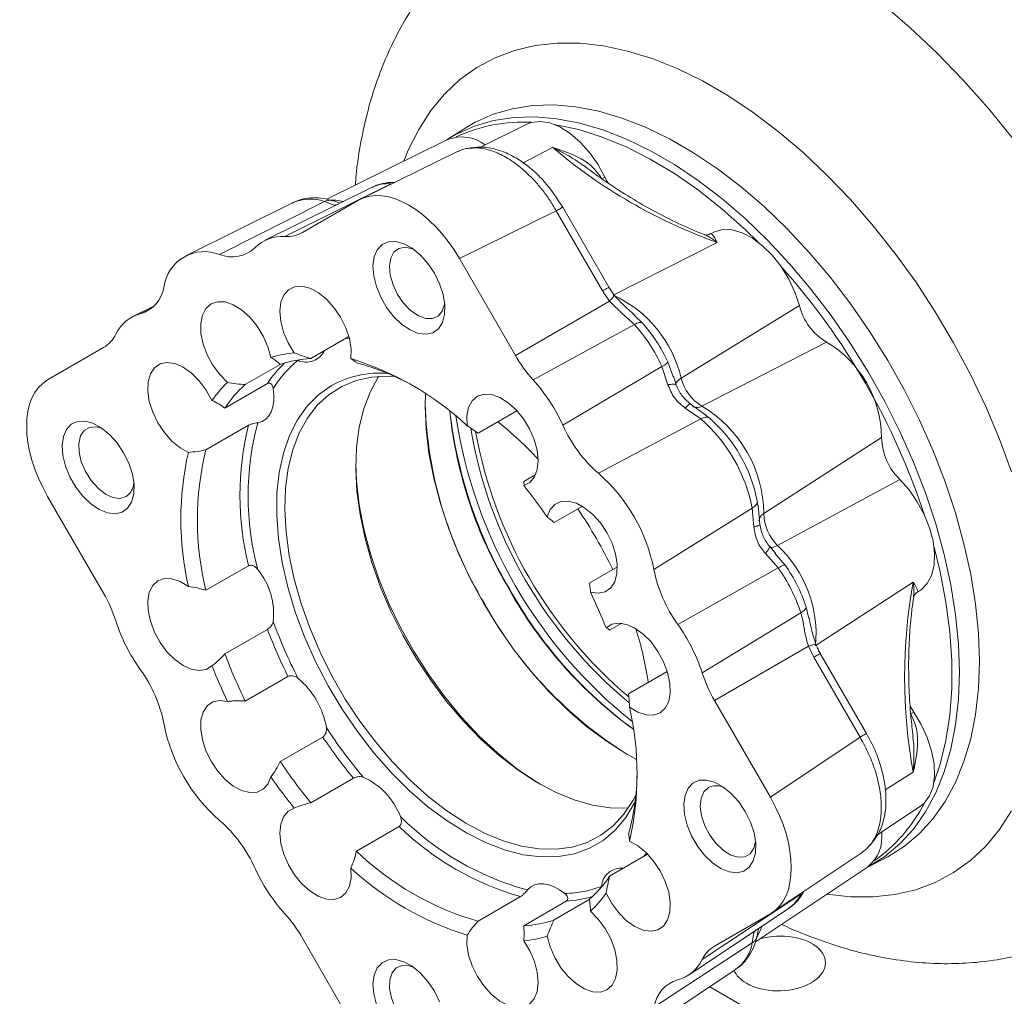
# Model space of a CAD drawing. Header units: inches. Extents: x 0.3 to 33.9, y 0.2 to 21.6.
# Tile 18 of 26: x 27 to 29.5, y 16.9 to 19.4. Entities that reach past the tile are written whole.
import ezdxf

# ---------------------------------------------------------------- set-up
doc = ezdxf.new("R2010")
doc.units = ezdxf.units.IN
doc.header["$MEASUREMENT"] = 0

msp = doc.modelspace()

# ---------------------------------------------------------------- linework, layer by layer
at = {"color": 7, "linetype": 'Continuous', "lineweight": 15}
for p, q in [((28.144, 19.1137), (28.0967, 19.0836)), ((28.2988, 19.123), (28.1813, 19.0648)), ((28.098, 19.084), (27.7918, 18.9325)), ((28.0947, 19.0823), (28.0967, 19.0836)), ((28.1228, 19.0534), (27.8773, 18.9327)), ((28.4885, 18.9842), (28.4963, 18.9888)), ((27.9071, 18.963), (27.6355, 18.8286)), ((27.6857, 18.8382), (27.9537, 18.9719)), ((27.7064, 18.924), (27.4347, 18.7896)), ((27.5202, 18.7927), (27.7857, 18.9268)), ((27.7307, 18.8482), (27.8723, 18.93)), ((27.7857, 18.9268), (27.8102, 18.9173)), ((27.8254, 18.9226), (27.8064, 18.9291)), ((28.5065, 18.7098), (28.3895, 18.9125)), ((28.3733, 18.9032), (28.1279, 18.7825)), ((28.4903, 18.7005), (28.3733, 18.9032)), ((28.7723, 18.8496), (28.7586, 18.8428)), ((28.1279, 18.7825), (28.2695, 18.5372)), ((28.4903, 18.7005), (28.5077, 18.6747)), ((27.354, 18.6617), (27.3006, 18.6353)), ((28.2695, 18.5372), (28.5077, 18.6747)), ((28.6895, 18.4794), (28.9889, 18.6638)), ((28.5728, 18.6368), (28.568, 18.6413)), ((28.5711, 18.6155), (28.3145, 18.4752)), ((27.8476, 18.5851), (27.7513, 18.5295)), ((27.0845, 18.4751), (27.2262, 18.5569)), ((29.0577, 18.571), (28.7419, 18.4087)), ((27.674, 18.5145), (27.5854, 18.4633)), ((28.3898, 18.3602), (28.6409, 18.5089)), ((28.6409, 18.5089), (28.6562, 18.4628)), ((28.6693, 18.483), (28.6676, 18.4876)), ((28.6771, 18.4623), (28.6698, 18.4844)), ((27.5336, 18.4038), (27.6415, 18.466)), ((28.7523, 18.3856), (28.7126, 18.4143)), ((28.2732, 18.3971), (28.1749, 18.3403)), ((28.7001, 18.4035), (28.7391, 18.3764)), ((28.761, 18.3786), (28.7509, 18.3857)), ((27.5936, 18.3601), (27.4857, 18.2978)), ((28.7391, 18.3764), (28.4799, 18.2387)), ((28.8989, 18.1367), (29.1974, 18.329)), ((28.2906, 18.2182), (28.3211, 18.2358)), ((29.2434, 18.2231), (28.934, 18.0559)), ((27.2262, 17.9347), (27.0845, 18.18)), ((28.8835, 18.156), (28.8824, 18.1683)), ((28.4395, 18.155), (28.368, 18.1137)), ((28.6207, 17.9949), (28.8696, 18.1505)), ((28.8696, 18.1505), (28.8736, 18.1031)), ((28.8891, 18.1086), (28.8842, 18.1573)), ((28.9029, 18.0355), (28.9352, 17.9992)), ((28.9285, 18.0364), (28.913, 18.0537)), ((28.9306, 18.0324), (28.927, 18.0366)), ((27.4857, 17.9423), (27.5936, 18.0046)), ((28.4565, 17.9604), (28.528, 18.0016)), ((28.9352, 17.9992), (28.6809, 17.856)), ((29.2833, 17.9341), (29.296, 17.9425)), ((28.7428, 17.7333), (28.9926, 17.8854)), ((28.5389, 17.8588), (28.5083, 17.8411)), ((29.0134, 17.8698), (29.0116, 17.8773)), ((27.6415, 17.8433), (27.5336, 17.7811)), ((29.0122, 17.8008), (28.774, 17.6633)), ((29.0122, 17.8008), (29.0258, 17.7729)), ((29.1428, 17.5702), (29.0258, 17.7729)), ((29.1591, 17.5796), (29.042, 17.7823)), ((28.5562, 17.6799), (28.6545, 17.7366)), ((27.5854, 17.6618), (27.6932, 17.7241)), ((28.774, 17.6633), (28.9156, 17.4181)), ((29.2786, 17.6339), (29.2707, 17.6294)), ((27.7818, 17.5707), (27.6739, 17.5084)), ((29.1428, 17.5702), (28.9156, 17.4181)), ((27.7513, 17.404), (27.8592, 17.4663)), ((29.185, 17.3218), (29.296, 17.3957)), ((27.9749, 17.3442), (27.867, 17.2819)), ((28.5083, 17.2184), (28.6046, 17.274)), ((28.9204, 17.126), (29.1477, 17.2782)), ((29.1609, 17.2403), (29.2105, 17.2663)), ((28.8778, 17.0521), (29.1619, 17.2413)), ((28.1749, 17.1041), (28.2828, 17.1664)), ((28.9926, 17.1724), (28.7428, 17.0072)), ((28.3985, 17.155), (28.2906, 17.0927)), ((28.368, 17.1077), (28.4566, 17.1589)), ((28.7094, 16.9685), (28.9616, 17.1365)), ((28.9156, 17.123), (28.774, 17.0412)), ((28.8819, 17.0662), (28.8858, 17.086)), ((27.8723, 16.8156), (27.7307, 17.0609)), ((28.8736, 17.0755), (28.8696, 17.0494)), ((28.8696, 17.0494), (28.6207, 16.8867)), ((28.5753, 16.8141), (28.8275, 16.9822))]:
    msp.add_line(p, q, dxfattribs=at)
at = {"color": 8, "linetype": 'Continuous', "lineweight": 15}
for p, q in [((28.2894, 19.0247), (28.3636, 19.0641)), ((27.8188, 18.9193), (27.8102, 18.9173)), ((27.8102, 18.9173), (27.8144, 18.9172)), ((28.7809, 18.8232), (28.5193, 18.6907)), ((27.3193, 18.6421), (27.3481, 18.6563)), ((28.5907, 18.6199), (28.5728, 18.6368)), ((27.8478, 18.5807), (27.8383, 18.5797)), ((28.6676, 18.4876), (28.6557, 18.5206)), ((28.9528, 18.0061), (28.9306, 18.0324)), ((29.0319, 17.8029), (29.2774, 17.9632)), ((29.0116, 17.8773), (29.0062, 17.9002)), ((29.2774, 17.4813), (29.2067, 17.437)), ((28.5953, 17.2686), (28.6007, 17.2759)), ((28.8797, 17.082), (28.8736, 17.0755)), ((28.8756, 17.0792), (28.8736, 17.0755)), ((28.7618, 16.9384), (30.4354, 15.9723))]:
    msp.add_line(p, q, dxfattribs=at)
at = {"color": 8, "linetype": 'Continuous', "lineweight": 15, "flags": 128}
for points in [[(28.2294, 19.6375), (28.2735, 19.6625), (28.3273, 19.6856), (28.3841, 19.7026), (28.4438, 19.7134), (28.506, 19.7178), (28.5705, 19.716), (28.6369, 19.7079), (28.7049, 19.6936), (28.7742, 19.6731), (28.8445, 19.6465), (28.9155, 19.6139), (28.9869, 19.5756), (29.0582, 19.5316), (29.1292, 19.4822), (29.1995, 19.4276), (29.2688, 19.368), (29.3368, 19.3038), (29.4032, 19.2353), (29.4677, 19.1627), (29.5299, 19.0864)], [(27.987, 19.029), (27.9984, 19.0571), (28.0247, 19.1096), (28.0553, 19.157), (28.0902, 19.1991), (28.1291, 19.2356), (28.1719, 19.2663), (28.2181, 19.291), (28.2676, 19.3096), (28.3201, 19.3219), (28.3753, 19.3279), (28.4328, 19.3276), (28.4924, 19.321), (28.5536, 19.308), (28.6161, 19.2888), (28.6795, 19.2635), (28.7435, 19.2322), (28.8077, 19.1952), (28.8717, 19.1525), (28.9352, 19.1046), (28.9977, 19.0516), (29.0589, 18.9939), (29.1184, 18.9318), (29.1759, 18.8657), (29.2311, 18.796), (29.2836, 18.7231), (29.3331, 18.6473), (29.3794, 18.5692), (29.4221, 18.4892), (29.461, 18.4078), (29.4959, 18.3254), (29.5266, 18.2426)], [(29.4449, 17.7621), (29.4424, 17.8336), (29.4351, 17.9074), (29.423, 17.9832), (29.406, 18.0603), (29.3845, 18.1384), (29.3585, 18.2168), (29.3281, 18.2951), (29.2936, 18.3728), (29.2551, 18.4493), (29.2131, 18.5242), (29.1676, 18.597), (29.119, 18.6671), (29.0677, 18.7343), (29.0139, 18.7979), (28.958, 18.8577), (28.9003, 18.9132), (28.8414, 18.964), (28.7814, 19.0099), (28.7208, 19.0505), (28.6601, 19.0856), (28.5995, 19.1149), (28.5395, 19.1383), (28.4806, 19.1555), (28.4229, 19.1666), (28.367, 19.1714), (28.3132, 19.1698), (28.2619, 19.162), (28.2133, 19.1478), (28.1678, 19.1276), (28.1428, 19.1129)], [(28.0967, 19.0836), (28.1205, 19.0975), (28.1659, 19.1177), (28.2143, 19.1318), (28.2656, 19.1396), (28.3193, 19.1412), (28.375, 19.1364), (28.4325, 19.1254), (28.4914, 19.1082), (28.5512, 19.0848), (28.6116, 19.0556), (28.6723, 19.0206), (28.7327, 18.9801), (28.7925, 18.9343), (28.8514, 18.8836), (28.9089, 18.8282), (28.9646, 18.7686), (29.0183, 18.7051), (29.0695, 18.6381), (29.118, 18.5681), (29.1634, 18.4954), (29.2054, 18.4207), (29.2437, 18.3444), (29.2781, 18.2669), (29.3085, 18.1888), (29.3344, 18.1105), (29.3559, 18.0327), (29.3728, 17.9557), (29.3849, 17.8801), (29.3922, 17.8064), (29.3947, 17.735)], [(28.6895, 18.4794), (28.6857, 18.4769), (28.6825, 18.4743), (28.6799, 18.4718), (28.6779, 18.4693), (28.6767, 18.4669), (28.6762, 18.4646), (28.6764, 18.4625), (28.6765, 18.4623)], [(28.934, 18.0559), (28.9299, 18.0539), (28.926, 18.0524), (28.9225, 18.0514), (28.9194, 18.051), (28.9167, 18.0512), (28.9145, 18.0519), (28.9129, 18.053)], [(29.21, 17.266), (29.2131, 17.2676), (29.2551, 17.2939), (29.2936, 17.326), (29.3281, 17.3639), (29.3585, 17.4071), (29.3845, 17.4554), (29.406, 17.5086), (29.423, 17.5662), (29.4351, 17.628), (29.4424, 17.6934), (29.4449, 17.7621)], [(29.3947, 17.735), (29.3922, 17.6665), (29.3849, 17.6012), (29.3728, 17.5396), (29.3559, 17.4821), (29.3344, 17.4291), (29.3085, 17.3809), (29.2781, 17.3377), (29.2437, 17.3), (29.2054, 17.2679), (29.1634, 17.2417), (29.1597, 17.2398)], [(29.5266, 17.3839), (29.4959, 17.3364), (29.461, 17.2944), (29.4221, 17.2579), (29.3794, 17.2272), (29.3331, 17.2025), (29.2836, 17.1839), (29.2311, 17.1716), (29.1759, 17.1656), (29.1184, 17.1659), (29.0589, 17.1725), (29.0587, 17.1726)], [(28.8804, 17.0614), (28.8913, 17.0838), (28.8936, 17.0912)]]:
    msp.add_lwpolyline(points, dxfattribs=at)
at = {"color": 7, "linetype": 'Continuous', "lineweight": 15, "flags": 128}
for points in [[(28.4963, 18.9888), (28.4787, 19.0211), (28.4576, 19.0511), (28.434, 19.0774), (28.4087, 19.0992), (28.3826, 19.1156), (28.3569, 19.1259), (28.3323, 19.1299), (28.31, 19.1273), (28.2988, 19.123)], [(28.8837, 18.8247), (28.8522, 18.8553), (28.7932, 18.9079), (28.7331, 18.9554), (28.6723, 18.9977), (28.6112, 19.0344), (28.5502, 19.0653), (28.4897, 19.0902), (28.4301, 19.1089), (28.3718, 19.1213), (28.3692, 19.1217)], [(28.4963, 18.9888), (28.5022, 18.9776), (28.5054, 18.9721)], [(28.9889, 18.6638), (28.9778, 18.6974), (28.9622, 18.7305), (28.9429, 18.7619), (28.9206, 18.7903), (28.896, 18.8147), (28.8703, 18.8341), (28.8442, 18.8477), (28.8189, 18.8552), (28.7953, 18.8561), (28.7742, 18.8505), (28.7723, 18.8496)], [(28.0646, 18.7455), (28.048, 18.7703), (28.0288, 18.7917), (28.008, 18.8086), (27.9869, 18.8201), (27.9664, 18.8256), (27.9478, 18.8248), (27.9319, 18.8177), (27.9198, 18.8046), (27.912, 18.7864), (27.9089, 18.764), (27.9107, 18.7386), (27.9174, 18.7115), (27.9285, 18.6843), (27.9435, 18.6583), (27.9615, 18.6351), (27.9816, 18.6158), (28.0027, 18.6015), (28.0237, 18.5929), (28.0434, 18.5906), (28.0607, 18.5946), (28.0748, 18.6047), (28.0848, 18.6205), (28.0903, 18.6409), (28.0909, 18.665), (28.0867, 18.6914), (28.0777, 18.7188), (28.0646, 18.7455)], [(28.0112, 18.8064), (28.009, 18.8073), (27.9908, 18.8111), (27.9747, 18.8083), (27.9621, 18.7988), (27.9539, 18.7836), (27.9507, 18.7637), (27.9526, 18.7406), (27.9597, 18.7159), (27.9712, 18.6916)], [(27.8529, 18.5292), (27.8534, 18.5533), (27.849, 18.5797), (27.84, 18.607), (27.8268, 18.6336), (27.8101, 18.6582), (27.7909, 18.6794), (27.7701, 18.6961), (27.749, 18.7072), (27.7287, 18.7123), (27.7102, 18.7111), (27.6947, 18.7035), (27.6829, 18.6901), (27.6755, 18.6716), (27.6728, 18.6489), (27.6751, 18.6233), (27.6822, 18.5962), (27.6938, 18.5691), (27.7091, 18.5435)], [(27.9712, 18.6916), (27.9865, 18.6695), (28.0043, 18.6511), (28.0234, 18.6378), (28.0422, 18.6307), (28.0595, 18.6302), (28.074, 18.6364), (28.0845, 18.6488), (28.0903, 18.6665), (28.0906, 18.6689)], [(27.6502, 18.532), (27.6427, 18.5592), (27.6307, 18.5862), (27.6151, 18.6116), (27.5965, 18.634), (27.5762, 18.6523), (27.5551, 18.6653), (27.5343, 18.6724), (27.5152, 18.6732), (27.4986, 18.6676), (27.4855, 18.656), (27.4766, 18.639), (27.4724, 18.6176), (27.4731, 18.5928), (27.4787, 18.566), (27.4889, 18.5388), (27.5031, 18.5125), (27.5205, 18.4886), (27.5402, 18.4685)], [(27.5009, 18.4232), (27.4863, 18.4493), (27.4686, 18.4729), (27.4487, 18.4926), (27.4277, 18.5073), (27.4068, 18.5164), (27.387, 18.5192), (27.3695, 18.5157), (27.3552, 18.506), (27.3449, 18.4907), (27.3391, 18.4705), (27.3382, 18.4467), (27.3423, 18.4204), (27.351, 18.3931), (27.364, 18.3664), (27.3805, 18.3416), (27.3995, 18.3201), (27.4202, 18.3032), (27.4413, 18.2916)], [(27.9635, 18.484), (27.9475, 18.4847), (27.9056, 18.4823), (27.8663, 18.4736), (27.83, 18.4587), (27.7971, 18.4376), (27.7679, 18.4108), (27.7428, 18.3783), (27.722, 18.3407), (27.7057, 18.2982), (27.6941, 18.2513), (27.6874, 18.2006), (27.6855, 18.1465), (27.6886, 18.0896), (27.6966, 18.0306), (27.7093, 17.9701), (27.7268, 17.9086), (27.7487, 17.8469), (27.7749, 17.7856), (27.805, 17.7254), (27.8388, 17.6668), (27.8759, 17.6106), (27.9159, 17.5573), (27.9584, 17.5075), (28.0029, 17.4617), (28.0489, 17.4203), (28.096, 17.3839), (28.1437, 17.3529), (28.1915, 17.3274), (28.2388, 17.3079), (28.2852, 17.2945), (28.3301, 17.2874), (28.3731, 17.2866), (28.4138, 17.2921), (28.4516, 17.3039), (28.4863, 17.3219), (28.5174, 17.3459), (28.5446, 17.3756), (28.5676, 17.4107), (28.5743, 17.4236)], [(27.9238, 18.4841), (27.9224, 18.482), (27.9015, 18.4443), (27.8853, 18.4018), (27.8737, 18.355), (27.8669, 18.3042), (27.8651, 18.2501), (27.8682, 18.1933), (27.8761, 18.1343), (27.8889, 18.0737), (27.9063, 18.0123), (27.9283, 17.9506), (27.9544, 17.8893), (27.9846, 17.829), (28.0184, 17.7705), (28.0554, 17.7143), (28.0954, 17.661), (28.1379, 17.6112), (28.1824, 17.5653), (28.2285, 17.524), (28.2756, 17.4876), (28.3233, 17.4565), (28.3711, 17.4311), (28.4184, 17.4116), (28.4647, 17.3981), (28.5097, 17.391), (28.5527, 17.3902), (28.5552, 17.3904)], [(28.5728, 17.406), (28.5717, 17.4038), (28.5493, 17.3666), (28.5226, 17.3348), (28.4917, 17.3088), (28.4572, 17.2889), (28.4193, 17.2752), (28.3784, 17.2679), (28.3349, 17.2671), (28.2894, 17.2727), (28.2423, 17.2849), (28.1942, 17.3033), (28.1454, 17.3278), (28.0966, 17.3582), (28.0482, 17.3941), (28.0008, 17.4351), (27.9548, 17.4809), (27.9108, 17.5308), (27.8693, 17.5845), (27.8305, 17.6413), (27.7951, 17.7006), (27.7633, 17.7618), (27.7355, 17.8243), (27.712, 17.8873), (27.693, 17.9503), (27.6788, 18.0125), (27.6694, 18.0733), (27.665, 18.132), (27.6656, 18.1881), (27.6713, 18.2409), (27.6819, 18.2898), (27.6973, 18.3345), (27.7175, 18.3742), (27.7421, 18.4088), (27.7709, 18.4377), (27.8036, 18.4607), (27.8036, 18.4607)], [(27.6562, 18.4533), (27.658, 18.4367), (27.6577, 18.4212), (27.6555, 18.407), (27.6512, 18.3946), (27.6451, 18.3841), (27.6372, 18.3759), (27.6278, 18.37), (27.617, 18.3667)], [(28.0416, 18.4406), (28.0408, 18.4094), (28.0433, 18.3504), (28.0506, 18.2892), (28.0627, 18.2264), (28.0795, 18.1624), (28.1008, 18.0981), (28.1265, 18.0338), (28.1562, 17.9704), (28.1897, 17.9084), (28.2266, 17.8484), (28.2667, 17.791), (28.3095, 17.7367), (28.3546, 17.686), (28.4015, 17.6395), (28.4499, 17.5976), (28.4992, 17.5607), (28.5491, 17.5291), (28.5764, 17.5141)], [(28.2911, 18.2075), (28.3064, 18.2155), (28.3179, 18.2292), (28.325, 18.2481), (28.3273, 18.271), (28.3247, 18.2968), (28.3173, 18.3239), (28.3055, 18.3509), (28.2899, 18.3764), (28.2715, 18.399), (28.2511, 18.4174), (28.23, 18.4306), (28.2093, 18.4379), (28.1901, 18.4389), (28.1734, 18.4335), (28.1602, 18.4221), (28.1511, 18.4053), (28.1468, 18.384), (28.1473, 18.3593)], [(27.2772, 18.2908), (27.2606, 18.3156), (27.2414, 18.337), (27.2206, 18.3539), (27.1995, 18.3654), (27.179, 18.3709), (27.1604, 18.3701), (27.1445, 18.363), (27.1324, 18.3499), (27.1246, 18.3317), (27.1215, 18.3093), (27.1233, 18.2839), (27.13, 18.2568), (27.1411, 18.2296), (27.1561, 18.2036), (27.1741, 18.1804), (27.1942, 18.1611), (27.2153, 18.1468), (27.2363, 18.1382), (27.256, 18.1359), (27.2733, 18.1399), (27.2874, 18.15), (27.2974, 18.1658), (27.3029, 18.1862), (27.3035, 18.2103), (27.2993, 18.2367), (27.2903, 18.2641), (27.2772, 18.2908)], [(27.2238, 18.3517), (27.2078, 18.3561), (27.1911, 18.3549), (27.1775, 18.3471), (27.1681, 18.3332), (27.1636, 18.3143), (27.1642, 18.2919), (27.17, 18.2674), (27.1805, 18.2429), (27.195, 18.22), (27.2123, 18.2005), (27.2312, 18.1859), (27.2502, 18.1771), (27.268, 18.1749), (27.2833, 18.1795), (27.2833, 18.1795)], [(27.8651, 18.263), (27.867, 18.2187), (27.8739, 18.1588), (27.8857, 18.0972), (27.9024, 18.0346), (27.9237, 17.9715), (27.9493, 17.9086), (27.9792, 17.8467), (28.0128, 17.7864), (28.05, 17.7282), (28.0901, 17.6729), (28.133, 17.6211), (28.178, 17.5731), (28.2248, 17.5297), (28.2727, 17.4912), (28.3214, 17.458), (28.3344, 17.4501)], [(29.296, 17.9425), (29.2978, 17.9438), (29.3131, 17.9592), (29.3241, 17.9801), (29.3303, 18.0058), (29.3315, 18.0352), (29.3276, 18.0672), (29.3188, 18.1006), (29.3053, 18.1341), (29.2878, 18.1666), (29.2669, 18.1966), (29.2434, 18.2231)], [(28.46, 17.9375), (28.4797, 17.9349), (28.4971, 17.9386), (28.5113, 17.9485), (28.5214, 17.9641), (28.527, 17.9844), (28.5277, 18.0083), (28.5235, 18.0347), (28.5146, 18.0619), (28.5016, 18.0886), (28.485, 18.1133), (28.4658, 18.1346), (28.4451, 18.1515), (28.424, 18.1628), (28.4036, 18.1681), (28.3851, 18.1671), (28.3694, 18.1598), (28.3575, 18.1465), (28.3499, 18.1281)], [(29.3301, 17.4574), (29.3453, 17.5019), (29.3601, 17.5618), (29.3701, 17.6257), (29.375, 17.6932), (29.375, 17.7638), (29.3701, 17.837), (29.3601, 17.9124), (29.3453, 17.9894), (29.3301, 18.0515)], [(27.4413, 17.9516), (27.4202, 17.9644), (27.3995, 17.9713), (27.3805, 17.9719), (27.364, 17.9661), (27.351, 17.9543), (27.3423, 17.9372), (27.3382, 17.9156), (27.3391, 17.8907), (27.3449, 17.8639), (27.3552, 17.8366), (27.3695, 17.8104), (27.387, 17.7867), (27.4068, 17.7667), (27.4277, 17.7515), (27.4487, 17.7421), (27.4686, 17.7388), (27.4863, 17.7419), (27.5009, 17.7512)], [(28.5588, 17.6465), (28.5799, 17.6337), (28.6006, 17.6268), (28.6197, 17.6262), (28.6362, 17.6319), (28.6491, 17.6437), (28.6579, 17.6609), (28.6619, 17.6825), (28.661, 17.7074), (28.6553, 17.7342), (28.645, 17.7614), (28.6307, 17.7876), (28.6132, 17.8114), (28.5934, 17.8314), (28.5724, 17.8465), (28.5514, 17.856), (28.5315, 17.8593), (28.5138, 17.8562), (28.4993, 17.8469)], [(27.5402, 17.6605), (27.5205, 17.6632), (27.5031, 17.6594), (27.4889, 17.6495), (27.4787, 17.634), (27.4731, 17.6137), (27.4724, 17.5897), (27.4766, 17.5634), (27.4855, 17.5361), (27.4986, 17.5094), (27.5152, 17.4848), (27.5343, 17.4634), (27.5551, 17.4466), (27.5762, 17.4353), (27.5965, 17.4299), (27.6151, 17.431), (27.6307, 17.4383), (27.6427, 17.4515), (27.6502, 17.4699)], [(29.2696, 17.6485), (29.2718, 17.6446), (29.2786, 17.6339)], [(29.296, 17.3957), (29.3053, 17.4033), (29.3188, 17.4213), (29.3276, 17.4446), (29.3315, 17.4721), (29.3303, 17.5028), (29.3241, 17.5356), (29.3131, 17.5693), (29.2978, 17.6024), (29.2786, 17.6339)], [(28.852, 17.3817), (28.8354, 17.4065), (28.8162, 17.4279), (28.7954, 17.4448), (28.7743, 17.4563), (28.7538, 17.4618), (28.7352, 17.461), (28.7193, 17.4538), (28.7072, 17.4408), (28.6994, 17.4226), (28.6963, 17.4002), (28.6982, 17.3747), (28.7048, 17.3477), (28.7159, 17.3205), (28.7309, 17.2945), (28.7489, 17.2713), (28.769, 17.252), (28.7901, 17.2377), (28.8111, 17.2291), (28.8308, 17.2268), (28.8481, 17.2308), (28.8622, 17.2409), (28.8723, 17.2567), (28.8777, 17.2771), (28.8783, 17.3012), (28.8741, 17.3276), (28.8651, 17.355), (28.852, 17.3817)], [(28.7586, 17.4427), (28.7471, 17.4317), (28.74, 17.4152), (28.7381, 17.3943), (28.7413, 17.3707), (28.7495, 17.3459), (28.7621, 17.322), (28.7782, 17.3006), (28.7964, 17.2834), (28.8156, 17.2716), (28.8342, 17.2661), (28.8509, 17.2673), (28.8644, 17.2751), (28.8738, 17.289), (28.878, 17.3051)], [(27.7091, 17.3906), (27.6938, 17.3826), (27.6822, 17.3688), (27.6751, 17.35), (27.6728, 17.327), (27.6755, 17.3013), (27.6829, 17.2742), (27.6947, 17.2471), (27.7102, 17.2216), (27.7287, 17.1991), (27.749, 17.1807), (27.7701, 17.1675), (27.7909, 17.1602), (27.8101, 17.1592), (27.8268, 17.1645), (27.84, 17.1759), (27.849, 17.1928), (27.8534, 17.2141), (27.8529, 17.2388)], [(28.4993, 17.1748), (28.5138, 17.1487), (28.5315, 17.1252), (28.5514, 17.1055), (28.5724, 17.0907), (28.5934, 17.0817), (28.6132, 17.0788), (28.6307, 17.0824), (28.645, 17.092), (28.6553, 17.1074), (28.661, 17.1275), (28.6619, 17.1514), (28.6579, 17.1777), (28.6491, 17.2049), (28.6362, 17.2317), (28.6197, 17.2565), (28.6006, 17.2779), (28.5799, 17.2949), (28.5588, 17.3065)], [(28.3002, 17.1834), (28.3085, 17.1911), (28.3182, 17.1964), (28.3293, 17.1991), (28.3414, 17.1991), (28.3543, 17.1966), (28.3677, 17.1915), (28.3813, 17.1839), (28.3948, 17.174)], [(28.3499, 17.066), (28.3575, 17.0389), (28.3694, 17.0119), (28.3851, 16.9865), (28.4036, 16.964), (28.424, 16.9458), (28.4451, 16.9328), (28.4658, 16.9257), (28.485, 16.9249), (28.5016, 16.9305), (28.5146, 16.942), (28.5235, 16.959), (28.5277, 16.9805), (28.527, 17.0053), (28.5214, 17.0321), (28.5113, 17.0593), (28.4971, 17.0856), (28.4797, 17.1094), (28.46, 17.1296)], [(28.1473, 17.0688), (28.1468, 17.0448), (28.1511, 17.0184), (28.1602, 16.9911), (28.1734, 16.9644), (28.1901, 16.9398), (28.2093, 16.9186), (28.23, 16.902), (28.2511, 16.8908), (28.2715, 16.8857), (28.2899, 16.887), (28.3055, 16.8945), (28.3173, 16.908), (28.3247, 16.9265), (28.3273, 16.9492), (28.325, 16.9748), (28.3179, 17.0019), (28.3064, 17.029), (28.2911, 17.0546)], [(28.0646, 16.927), (28.048, 16.9518), (28.0288, 16.9732), (28.008, 16.9901), (27.9869, 17.0016), (27.9664, 17.0071), (27.9478, 17.0063), (27.9319, 16.9991), (27.9198, 16.9861), (27.912, 16.9679), (27.9089, 16.9455), (27.9107, 16.92), (27.9174, 16.893)], [(28.0112, 16.9879), (27.9997, 16.9915), (27.9824, 16.992), (27.9679, 16.9858), (27.9574, 16.9734), (27.9516, 16.9556), (27.951, 16.9339), (27.9555, 16.9098), (27.9649, 16.8851), (27.9785, 16.8616), (27.9952, 16.8412), (28.0138, 16.8252), (28.0329, 16.8149), (28.0512, 16.811), (28.0672, 16.8139), (28.0798, 16.8233), (28.088, 16.8386), (28.0906, 16.8503)], [(28.0777, 16.9003), (28.0646, 16.927)]]:
    msp.add_lwpolyline(points, dxfattribs=at)
at = {"color": 7, "linetype": 'Continuous', "lineweight": 15}
for centre, radius, start, end in [((28.2888, 18.73), 0.3981, 86.831, 115.1602), ((28.1331, 18.991), 0.0994, 53.1371, 110.6521), ((29.2328, 20.0879), 1.343, 229.6682, 250.3372), ((27.6779, 18.7441), 0.0944, 85.2541, 135.6159), ((27.6915, 18.9184), 0.0804, 265.8643, 299.2038), ((27.5516, 18.8717), 0.0851, 248.3432, 313.6479), ((27.4819, 18.6966), 0.1034, 68.224, 171.7868), ((27.6097, 17.5737), 1.786, 18.2474, 41.7526), ((27.2953, 18.7237), 0.0851, 286.365, 351.663), ((28.3886, 18.4087), 0.3091, 13.2274, 65.3926), ((29.1361, 18.701), 0.1518, 194.1987, 238.9046), ((27.3428, 18.5506), 0.0945, 104.396, 154.755), ((28.2613, 18.3364), 0.417, 24.4282, 42.0059), ((28.3022, 18.3601), 0.3882, 24.4282, 42.0059), ((27.185, 18.6259), 0.0804, 300.8078, 334.1438), ((28.9112, 18.3251), 0.2862, 0.7733, 59.2267), ((27.7375, 18.2402), 0.3046, 95.3485, 106.6426), ((27.7399, 18.5701), 0.0501, 244.5267, 335.2991), ((28.5823, 18.7171), 0.3608, 209.8968, 222.083), ((27.891, 18.3018), 0.2987, 133.6503, 146.6398), ((27.7682, 18.236), 0.294, 93.287, 108.7042), ((27.6277, 17.7991), 0.764, 47.1477, 72.8577), ((27.7209, 17.9491), 0.5874, 60.4378, 75.5963), ((27.926, 18.2402), 0.2521, 85.404, 119.022), ((27.7494, 18.247), 0.3046, 133.3676, 144.6604), ((27.7795, 18.2424), 0.294, 131.3063, 146.7217), ((27.9802, 18.1742), 0.4499, 24.4282, 42.0059), ((28.8017, 18.5078), 0.1158, 194.1987, 238.9046), ((29.0858, 18.4499), 1.0455, 181.9565, 211.1437), ((28.5789, 18.1333), 0.32, 0.6175, 59.3825), ((29.1995, 18.5109), 1.1021, 185.9926, 210.8758), ((29.232, 18.5239), 1.1355, 186.4889, 210.597), ((29.3299, 18.5667), 1.2248, 188.606, 231.3886), ((28.3073, 18.1824), 0.7355, 166.0149, 193.9851), ((28.3134, 18.1809), 0.7208, 165.0575, 194.9425), ((27.6577, 17.6547), 0.9122, 42.7713, 51.5543), ((28.7109, 18.5041), 0.3518, 204.1335, 228.9698), ((28.4755, 18.0736), 0.4015, 11.0428, 48.9572), ((28.5155, 18.0967), 0.3738, 11.0428, 48.9572), ((29.2897, 18.5435), 1.1491, 189.547, 230.449), ((29.2989, 18.5488), 1.1486, 190.2434, 229.7413), ((29.3492, 18.3319), 0.1518, 181.0965, 225.8004), ((28.1864, 18.1216), 0.7642, 167.1471, 192.8529), ((28.1995, 18.1201), 0.7355, 166.0149, 193.9851), ((28.1954, 17.9119), 0.4332, 11.0428, 48.9572), ((27.2567, 18.2179), 0.0467, 304.7554, 355.4745), ((27.2281, 17.358), 1.3607, 34.4712, 38.6322), ((27.4723, 17.4944), 1.1577, 25.614, 34.387), ((29.0147, 18.1389), 0.1158, 181.0965, 225.8004), ((28.7222, 17.8307), 0.3091, 354.6093, 46.7712), ((27.4795, 17.8825), 0.1777, 353.7982, 39.3021), ((28.966, 18.0622), 0.3519, 191.0308, 215.8661), ((28.596, 17.7566), 0.417, 17.9943, 35.5716), ((28.637, 17.7802), 0.3882, 17.9943, 35.5716), ((30.5989, 17.7223), 1.3433, 169.6671, 190.3329), ((26.914, 17.7537), 0.3609, 17.9174, 30.1031), ((29.2163, 18.4817), 1.102, 209.124, 234.0026), ((29.2253, 18.487), 1.1113, 209.1372, 233.772), ((27.232, 17.3511), 1.3608, 21.368, 25.5289), ((29.1066, 18.4137), 1.0455, 208.856, 238.039), ((27.6852, 18.0037), 0.4499, 197.9943, 215.5716), ((28.8685, 18.3047), 1.3108, 200.6062, 206.2907), ((27.7041, 17.5747), 0.9119, 8.4466, 17.2332), ((28.3149, 17.5943), 0.4499, 17.9943, 35.5716), ((28.7606, 18.2424), 1.3108, 200.6062, 206.2907), ((27.0341, 17.5359), 0.3519, 11.0308, 35.8661), ((28.7682, 18.247), 1.3608, 201.368, 205.5289), ((27.587, 17.5605), 0.2066, 9.4989, 50.5011), ((29.0862, 17.8443), 0.3609, 197.9174, 210.1031), ((27.8137, 17.4765), 0.7642, 347.1471, 12.8529), ((27.8047, 17.6862), 0.4332, 191.0428, 228.9572), ((28.8721, 18.2981), 1.3107, 213.7093, 219.3941), ((28.7643, 18.2359), 1.3107, 213.7093, 219.3941), ((28.772, 18.2401), 1.3607, 214.4712, 218.6322), ((27.8121, 17.3064), 0.1777, 20.6966, 66.2044), ((27.9903, 17.4822), 0.5875, 344.4087, 359.5558), ((28.7785, 17.4005), 0.0467, 64.5174, 115.2554), ((28.9461, 17.5874), 0.4039, 305.0565, 332.9716), ((28.4874, 17.8793), 0.7206, 225.0578, 254.9476), ((27.2893, 17.094), 0.3518, 24.1335, 48.9698), ((28.4856, 17.8733), 0.7354, 226.0154, 253.99), ((29.0989, 17.3182), 0.0994, 309.3479, 6.8828), ((28.3777, 17.811), 0.7354, 226.0154, 253.99), ((28.02, 17.4239), 0.4499, 204.4282, 222.0059), ((28.3725, 17.7989), 0.764, 227.1477, 252.8577), ((28.5371, 17.189), 0.0494, 83.8498, 176.3991), ((28.2625, 17.3797), 0.294, 311.3063, 326.7217), ((28.3813, 17.4509), 0.2964, 273.3186, 286.3954), ((28.2508, 17.351), 0.3046, 313.3676, 324.6604), ((27.4179, 16.881), 0.3608, 29.8968, 42.083), ((28.2737, 17.3862), 0.294, 273.287, 288.7042), ((28.2627, 17.3578), 0.3046, 275.3485, 286.6426), ((28.8152, 16.9721), 0.0804, 120.8078, 154.1438), ((28.6574, 17.0475), 0.0945, 284.396, 334.755), ((28.7049, 16.8743), 0.0851, 106.365, 171.663)]:
    msp.add_arc(centre, radius, start, end, dxfattribs=at)
at = {"color": 8, "linetype": 'Continuous', "lineweight": 15}
for centre, radius, start, end in [((27.9472, 18.8796), 0.0925, 85.9779, 115.6466), ((27.7495, 18.8278), 0.1055, 69.9415, 114.1042), ((27.8072, 18.8289), 0.1015, 74.7764, 96.4515), ((28.7291, 18.4295), 0.0244, 245.9061, 301.4988), ((28.9106, 18.1152), 0.0245, 118.5134, 173.7779), ((28.9089, 17.2134), 0.0932, 304.4619, 333.9178), ((28.7657, 17.0676), 0.1055, 305.8928, 350.0645)]:
    msp.add_arc(centre, radius, start, end, dxfattribs=at)
at = {"color": 7, "linetype": 'Continuous', "lineweight": 15}
for centre, major_axis, ratio, start_param, end_param in [((28.0001, 18.7079), (-0.1276, 0.2222), 0.577377, 4.716579, 6.284636), ((27.213, 18.2534), (-0.1286, 0.2216), 0.577377, 6.281897, 7.849954), ((28.7871, 17.3447), (-0.1286, 0.2216), 0.577377, 3.140304, 4.708361), ((28.9379, 16.9972), (0.1172, 0.0027), 0.592198, 3.913199, 8.270183), ((28.9379, 16.9972), (0.1172, 0.0027), 0.592198, 3.357454, 3.913199)]:
    msp.add_ellipse(centre, major_axis=major_axis, ratio=ratio, start_param=start_param, end_param=end_param, dxfattribs=at)
for points, knots in [([(28.2295, 19.637), (28.2147, 19.6273), (28.1815, 19.6057), (28.1341, 19.5659), (28.087, 19.5193), (28.0439, 19.4681), (28.005, 19.4125), (27.9703, 19.3526), (27.9399, 19.2885), (27.9141, 19.2204), (27.8929, 19.1485), (27.8768, 19.0727), (27.8673, 19.0124), (27.8648, 18.9768), (27.8642, 18.9683)], [0, 0, 0, 0, 0.068892, 0.154266, 0.239885, 0.326137, 0.413382, 0.50194, 0.592062, 0.683906, 0.777508, 0.872771, 0.969468, 1, 1, 1, 1]), ([(28.1482, 19.0611), (28.1471, 19.061), (28.1377, 19.0606), (28.13, 19.0564), (28.1231, 19.0527)], [0, 0, 0, 0, 0.120456, 1, 1, 1, 1]), ([(28.3895, 18.9125), (28.3746, 18.9353), (28.3521, 18.9696), (28.3141, 19.0067), (28.2832, 19.0307), (28.2501, 19.0492), (28.2158, 19.0613), (28.1809, 19.0666), (28.1589, 19.0632), (28.1478, 19.0614)], [0, 0, 0, 0, 0.241053, 0.363521, 0.487485, 0.613149, 0.740581, 0.869651, 1, 1, 1, 1]), ([(28.3636, 19.0641), (28.3887, 19.0558), (28.4258, 19.0436), (28.4678, 19.0142), (28.4817, 18.9941), (28.4885, 18.9842)], [0, 0, 0, 0, 0.515992, 0.763481, 1, 1, 1, 1]), ([(28.7487, 18.8432), (28.7424, 18.8456), (28.716, 18.8554), (28.6688, 18.8775), (28.6073, 18.9093), (28.5457, 18.9461), (28.4904, 18.9823), (28.4559, 19.0081), (28.4418, 19.0186)], [0, 0, 0, 0, 0.0628561, 0.2627652, 0.4625473, 0.6622258, 0.861803, 1, 1, 1, 1]), ([(27.9651, 18.9749), (27.963, 18.9751), (27.9523, 18.976), (27.9336, 18.9727), (27.916, 18.9682), (27.9079, 18.9632), (27.907, 18.9626)], [0, 0, 0, 0, 0.1076815, 0.5242322, 0.9467846, 1, 1, 1, 1]), ([(27.8062, 18.929), (27.7985, 18.9311), (27.7825, 18.9356), (27.7577, 18.9372), (27.7328, 18.934), (27.7147, 18.929), (27.7061, 18.9235), (27.7046, 18.9226)], [0, 0, 0, 0, 0.221573, 0.46265, 0.704641, 0.950119, 1, 1, 1, 1]), ([(28.7592, 18.8431), (28.7561, 18.8425), (28.7503, 18.8415), (28.7488, 18.8425), (28.7481, 18.843)], [0, 0, 0, 0, 0.528494, 1, 1, 1, 1]), ([(28.5202, 18.6896), (28.5177, 18.6929), (28.5128, 18.6994), (28.5085, 18.7065), (28.5064, 18.71)], [0, 0, 0, 0, 0.503798, 1, 1, 1, 1]), ([(28.5709, 18.6399), (28.5609, 18.6486), (28.5427, 18.6644), (28.5269, 18.6821), (28.5198, 18.69)], [0, 0, 0, 0, 0.5521547, 1, 1, 1, 1]), ([(28.5077, 18.6747), (28.5181, 18.6646), (28.5387, 18.6444), (28.5604, 18.6251), (28.5711, 18.6155)], [0, 0, 0, 0, 0.502779, 1, 1, 1, 1]), ([(27.6502, 18.532), (27.6547, 18.5292), (27.6637, 18.5234), (27.6705, 18.5174), (27.6739, 18.5144)], [0, 0, 0, 0, 0.496969, 1, 1, 1, 1]), ([(27.7091, 18.5435), (27.7159, 18.5411), (27.7297, 18.5362), (27.7441, 18.5317), (27.7513, 18.5295)], [0, 0, 0, 0, 0.496969, 1, 1, 1, 1]), ([(27.8529, 18.5292), (27.8558, 18.5272), (27.8616, 18.5231), (27.8652, 18.5197), (27.867, 18.518)], [0, 0, 0, 0, 0.4969691, 1, 1, 1, 1]), ([(27.5402, 18.4685), (27.5477, 18.4673), (27.5627, 18.465), (27.5778, 18.4639), (27.5854, 18.4633)], [0, 0, 0, 0, 0.496969, 1, 1, 1, 1]), ([(27.6415, 18.466), (27.6425, 18.4665), (27.6445, 18.4673), (27.6477, 18.4668), (27.651, 18.4649), (27.6544, 18.4605), (27.6555, 18.4559), (27.6562, 18.4533)], [0, 0, 0, 0, 0.14452, 0.288613, 0.442004, 0.679534, 1, 1, 1, 1]), ([(28.6562, 18.4628), (28.661, 18.4511), (28.6704, 18.4278), (28.6902, 18.4116), (28.7001, 18.4035)], [0, 0, 0, 0, 0.500024, 1, 1, 1, 1]), ([(28.7126, 18.4143), (28.705, 18.4209), (28.6897, 18.4342), (28.6813, 18.453), (28.6771, 18.4623)], [0, 0, 0, 0, 0.501695, 1, 1, 1, 1]), ([(27.5009, 18.4232), (27.5068, 18.4203), (27.5186, 18.4143), (27.5286, 18.4073), (27.5336, 18.4038)], [0, 0, 0, 0, 0.496969, 1, 1, 1, 1]), ([(27.617, 18.3667), (27.6148, 18.3664), (27.6112, 18.3657), (27.6048, 18.3643), (27.5999, 18.3629), (27.5961, 18.3615), (27.5943, 18.3605), (27.5936, 18.3601)], [0, 0, 0, 0, 0.36156, 0.574987, 0.749388, 0.895731, 1, 1, 1, 1]), ([(28.1473, 18.3593), (28.1516, 18.3564), (28.1602, 18.3508), (28.17, 18.3438), (28.1749, 18.3403)], [0, 0, 0, 0, 0.496969, 1, 1, 1, 1]), ([(27.4413, 18.2916), (27.4488, 18.2922), (27.4639, 18.2934), (27.4784, 18.2964), (27.4857, 18.2978)], [0, 0, 0, 0, 0.496969, 1, 1, 1, 1]), ([(28.2911, 18.2075), (28.2914, 18.2088), (28.2921, 18.2115), (28.2911, 18.2159), (28.2906, 18.2182)], [0, 0, 0, 0, 0.496969, 1, 1, 1, 1]), ([(28.3499, 18.1281), (28.3526, 18.1262), (28.3581, 18.1224), (28.3647, 18.1167), (28.368, 18.1137)], [0, 0, 0, 0, 0.496969, 1, 1, 1, 1]), ([(28.913, 18.0537), (28.907, 18.0621), (28.8949, 18.0788), (28.8911, 18.0986), (28.8891, 18.1086)], [0, 0, 0, 0, 0.498253, 1, 1, 1, 1]), ([(28.8736, 18.1031), (28.8756, 18.0905), (28.8797, 18.0653), (28.8952, 18.0454), (28.9029, 18.0355)], [0, 0, 0, 0, 0.500024, 1, 1, 1, 1]), ([(27.5936, 18.0046), (27.5947, 18.0051), (27.5968, 18.006), (27.6008, 18.0059), (27.6056, 18.0046), (27.6116, 18.0013), (27.615, 17.9973), (27.617, 17.995)], [0, 0, 0, 0, 0.1445204, 0.2886131, 0.4420035, 0.6795337, 1, 1, 1, 1]), ([(28.46, 17.9375), (28.4597, 17.9408), (28.4591, 17.9475), (28.4574, 17.9561), (28.4565, 17.9604)], [0, 0, 0, 0, 0.496969, 1, 1, 1, 1]), ([(27.4413, 17.9516), (27.4488, 17.9506), (27.4639, 17.9487), (27.4784, 17.9445), (27.4857, 17.9423)], [0, 0, 0, 0, 0.496969, 1, 1, 1, 1]), ([(29.2782, 17.9248), (29.2781, 17.9257), (29.278, 17.9275), (29.2818, 17.9321), (29.2839, 17.9345)], [0, 0, 0, 0, 0.4713828, 1, 1, 1, 1]), ([(29.2771, 17.5717), (29.2751, 17.5886), (29.2703, 17.6293), (29.2665, 17.6923), (29.2652, 17.7607), (29.2676, 17.8269), (29.272, 17.882), (29.2769, 17.9138), (29.2787, 17.9253)], [0, 0, 0, 0, 0.133114, 0.322131, 0.511757, 0.701907, 0.892553, 1, 1, 1, 1]), ([(28.9926, 17.8854), (28.9945, 17.8786), (28.9973, 17.8687), (28.9994, 17.8564), (29.0005, 17.8503), (29.0011, 17.8469), (29.0014, 17.8451), (29.0016, 17.8441), (29.0016, 17.8437), (29.0017, 17.8434), (29.0017, 17.8433), (29.0017, 17.8432), (29.0017, 17.8432), (29.0017, 17.8432), (29.0017, 17.8432), (29.0017, 17.8432), (29.0017, 17.8432), (29.0017, 17.8432), (29.0017, 17.8432), (29.0017, 17.8432), (29.0017, 17.8431), (29.0019, 17.8421), (29.0032, 17.8348), (29.0058, 17.8206), (29.01, 17.8077), (29.0122, 17.8008)], [0, 0, 0, 0, 0.247504, 0.359703, 0.425616, 0.461036, 0.479364, 0.488682, 0.493379, 0.495738, 0.49692, 0.497511, 0.497807, 0.497955, 0.498029, 0.498066, 0.498084, 0.498094, 0.498098, 0.4981, 0.498103, 0.501754, 0.53345, 0.749973, 1, 1, 1, 1]), ([(27.6562, 17.8633), (27.6554, 17.8607), (27.6542, 17.8567), (27.6505, 17.8512), (27.647, 17.8475), (27.6439, 17.8449), (27.6422, 17.8438), (27.6415, 17.8433)], [0, 0, 0, 0, 0.36156, 0.574987, 0.749388, 0.895731, 1, 1, 1, 1]), ([(29.0315, 17.8037), (29.0282, 17.8138), (29.0208, 17.8364), (29.0162, 17.86), (29.0136, 17.873)], [0, 0, 0, 0, 0.447915, 1, 1, 1, 1]), ([(28.4993, 17.8469), (28.5006, 17.8465), (28.5033, 17.8458), (28.5066, 17.8427), (28.5083, 17.8411)], [0, 0, 0, 0, 0.496969, 1, 1, 1, 1]), ([(29.0421, 17.7821), (29.0402, 17.7857), (29.0362, 17.7928), (29.033, 17.8003), (29.0314, 17.8041)], [0, 0, 0, 0, 0.496192, 1, 1, 1, 1]), ([(27.5336, 17.7811), (27.5287, 17.7757), (27.5186, 17.7648), (27.5068, 17.7557), (27.5009, 17.7512)], [0, 0, 0, 0, 0.49671, 1, 1, 1, 1]), ([(27.6932, 17.7241), (27.6943, 17.7246), (27.6965, 17.7256), (27.7006, 17.7261), (27.7057, 17.7258), (27.7121, 17.7241), (27.7161, 17.7214), (27.7184, 17.7199)], [0, 0, 0, 0, 0.1445204, 0.2886131, 0.4420035, 0.6795337, 1, 1, 1, 1]), ([(27.5402, 17.6605), (27.5439, 17.661), (27.5513, 17.6619), (27.5626, 17.6625), (27.574, 17.6626), (27.5816, 17.6621), (27.5854, 17.6618)], [0, 0, 0, 0, 0.248135, 0.496943, 0.748029, 1, 1, 1, 1]), ([(28.5588, 17.6465), (28.5585, 17.6516), (28.5579, 17.6619), (28.5568, 17.6738), (28.5562, 17.6799)], [0, 0, 0, 0, 0.496969, 1, 1, 1, 1]), ([(29.2707, 17.6294), (29.2758, 17.6186), (29.2866, 17.596), (29.2907, 17.5449), (29.2827, 17.5066), (29.2774, 17.4813)], [0, 0, 0, 0, 0.236818, 0.494597, 1, 1, 1, 1]), ([(27.7907, 17.5946), (27.7909, 17.5915), (27.7912, 17.5865), (27.7892, 17.5797), (27.7867, 17.5753), (27.7842, 17.5723), (27.7825, 17.5712), (27.7818, 17.5707)], [0, 0, 0, 0, 0.36156, 0.574987, 0.749388, 0.895731, 1, 1, 1, 1]), ([(29.1672, 17.2958), (29.1763, 17.3073), (29.1932, 17.3285), (29.2048, 17.3661), (29.2088, 17.3991), (29.2083, 17.4292), (29.2043, 17.461), (29.1956, 17.4973), (29.1812, 17.538), (29.1667, 17.5653), (29.1591, 17.5796)], [0, 0, 0, 0, 0.161252, 0.297114, 0.408413, 0.502123, 0.60591, 0.723519, 0.854884, 1, 1, 1, 1]), ([(27.6502, 17.4699), (27.6547, 17.476), (27.6637, 17.4881), (27.6705, 17.5016), (27.6739, 17.5084)], [0, 0, 0, 0, 0.496969, 1, 1, 1, 1]), ([(27.8592, 17.4663), (27.8603, 17.4668), (27.8624, 17.4679), (27.8664, 17.4692), (27.8714, 17.4702), (27.8776, 17.4705), (27.8815, 17.4696), (27.8838, 17.469)], [0, 0, 0, 0, 0.14452, 0.288613, 0.442004, 0.679534, 1, 1, 1, 1]), ([(27.7091, 17.3906), (27.7159, 17.3934), (27.7297, 17.3991), (27.7441, 17.4024), (27.7513, 17.404)], [0, 0, 0, 0, 0.496969, 1, 1, 1, 1]), ([(27.9783, 17.3692), (27.9794, 17.366), (27.9811, 17.3608), (27.9808, 17.3536), (27.9793, 17.3489), (27.9772, 17.3458), (27.9756, 17.3446), (27.9749, 17.3442)], [0, 0, 0, 0, 0.36156, 0.574987, 0.749388, 0.895731, 1, 1, 1, 1]), ([(28.5588, 17.3065), (28.5585, 17.31), (28.5579, 17.3171), (28.5568, 17.3219), (28.5562, 17.3243)], [0, 0, 0, 0, 0.496969, 1, 1, 1, 1]), ([(29.1475, 17.2786), (29.1513, 17.281), (29.1587, 17.2859), (29.1644, 17.293), (29.1672, 17.2965)], [0, 0, 0, 0, 0.514515, 1, 1, 1, 1]), ([(27.8529, 17.2388), (27.8558, 17.2458), (27.8616, 17.2598), (27.8652, 17.2745), (27.867, 17.2819)], [0, 0, 0, 0, 0.496969, 1, 1, 1, 1]), ([(28.4993, 17.1748), (28.5006, 17.182), (28.5033, 17.1963), (28.5066, 17.211), (28.5083, 17.2184)], [0, 0, 0, 0, 0.496969, 1, 1, 1, 1]), ([(28.2828, 17.1664), (28.2838, 17.1671), (28.2858, 17.1684), (28.289, 17.1711), (28.2926, 17.1746), (28.2967, 17.1792), (28.2989, 17.1819), (28.3002, 17.1834)], [0, 0, 0, 0, 0.14452, 0.288613, 0.442004, 0.679534, 1, 1, 1, 1]), ([(28.3948, 17.174), (28.3969, 17.1719), (28.4004, 17.1685), (28.4023, 17.1631), (28.4021, 17.1592), (28.4007, 17.1565), (28.3991, 17.1554), (28.3985, 17.155)], [0, 0, 0, 0, 0.36156, 0.574987, 0.749388, 0.895731, 1, 1, 1, 1]), ([(28.9617, 17.1374), (28.9641, 17.1387), (28.9745, 17.1448), (28.9879, 17.159), (28.9965, 17.1732), (29.0001, 17.1793)], [0, 0, 0, 0, 0.14046, 0.630343, 1, 1, 1, 1]), ([(28.46, 17.1296), (28.4598, 17.1322), (28.4596, 17.1376), (28.4589, 17.1451), (28.4579, 17.1523), (28.457, 17.1567), (28.4565, 17.1589)], [0, 0, 0, 0, 0.248135, 0.496943, 0.748029, 1, 1, 1, 1]), ([(28.1473, 17.0688), (28.1516, 17.075), (28.1602, 17.0874), (28.17, 17.0986), (28.1749, 17.1041)], [0, 0, 0, 0, 0.496969, 1, 1, 1, 1]), ([(28.2911, 17.0546), (28.2914, 17.0612), (28.2921, 17.0744), (28.2911, 17.0866), (28.2906, 17.0927)], [0, 0, 0, 0, 0.496969, 1, 1, 1, 1]), ([(28.3499, 17.066), (28.3526, 17.0731), (28.3581, 17.0872), (28.3647, 17.1009), (28.368, 17.1077)], [0, 0, 0, 0, 0.496969, 1, 1, 1, 1]), ([(28.9442, 17.0963), (28.945, 17.0959), (28.9711, 17.0828), (29.0231, 17.0623), (29.1, 17.0356), (29.1769, 17.016), (29.2531, 17.0028), (29.328, 16.9963), (29.4013, 16.9964), (29.4724, 17.003), (29.5411, 17.0157), (29.6068, 17.0347), (29.6622, 17.0556), (29.6945, 17.0726), (29.7068, 17.0791)], [0, 0, 0, 0, 0.003283, 0.103499, 0.203176, 0.301899, 0.399252, 0.494894, 0.58862, 0.68039, 0.770315, 0.858625, 0.945631, 1, 1, 1, 1]), ([(28.8283, 16.9834), (28.8304, 16.9846), (28.8406, 16.9905), (28.8547, 17.0061), (28.8695, 17.0291), (28.8782, 17.0494), (28.8807, 17.0626), (28.8814, 17.0664)], [0, 0, 0, 0, 0.07323, 0.355424, 0.619869, 0.892532, 1, 1, 1, 1])]:
    msp.add_open_spline(points, degree=3, knots=knots, dxfattribs=at)
at = {"color": 8, "linetype": 'Continuous', "lineweight": 15}
for points, knots in [([(28.3733, 18.9032), (28.3676, 18.9126), (28.3565, 18.9313), (28.3377, 18.9569), (28.3135, 18.9854), (28.283, 19.0143), (28.2463, 19.0399), (28.2156, 19.054), (28.1917, 19.0605), (28.1707, 19.0637), (28.1567, 19.0621), (28.1482, 19.0611)], [0, 0, 0, 0, 0.095326, 0.188002, 0.278029, 0.42944, 0.578721, 0.728, 0.803538, 0.879613, 1, 1, 1, 1]), ([(28.4414, 19.0181), (28.438, 19.0207), (28.428, 19.0284), (28.4103, 19.0393), (28.3878, 19.0521), (28.372, 19.0599), (28.3636, 19.0641)], [0, 0, 0, 0, 0.142471, 0.413919, 0.685113, 1, 1, 1, 1]), ([(27.8064, 18.9291), (27.8043, 18.9296), (27.7999, 18.9306), (27.7928, 18.9299), (27.788, 18.9279), (27.7857, 18.9268)], [0, 0, 0, 0, 0.322099, 0.661049, 1, 1, 1, 1]), ([(28.3888, 18.9121), (28.389, 18.9122), (28.3896, 18.9126), (28.3846, 18.9097), (28.3771, 18.9053), (28.3733, 18.9032)], [0, 0, 0, 0, 0.158907, 0.579454, 1, 1, 1, 1]), ([(28.7809, 18.8232), (28.7768, 18.8263), (28.7691, 18.832), (28.7584, 18.8385), (28.7516, 18.8414), (28.7485, 18.8427)], [0, 0, 0, 0, 0.383886, 0.714453, 1, 1, 1, 1]), ([(28.7588, 18.8426), (28.7591, 18.8429), (28.7635, 18.8463), (28.7703, 18.8432), (28.7766, 18.8312), (28.7809, 18.8232)], [0, 0, 0, 0, 0.028183, 0.349439, 1, 1, 1, 1]), ([(28.4903, 18.7005), (28.4941, 18.7027), (28.5016, 18.7071), (28.5066, 18.7099), (28.506, 18.7096), (28.5058, 18.7095)], [0, 0, 0, 0, 0.420293, 0.840587, 1, 1, 1, 1]), ([(28.5197, 18.6894), (28.5199, 18.689), (28.5205, 18.6882), (28.5164, 18.683), (28.5106, 18.6775), (28.5077, 18.6747)], [0, 0, 0, 0, 0.271136, 0.635524, 1, 1, 1, 1]), ([(28.6767, 18.4622), (28.6767, 18.4625), (28.6764, 18.4635), (28.6727, 18.4643), (28.666, 18.4643), (28.6595, 18.4633), (28.6562, 18.4628)], [0, 0, 0, 0, 0.091592, 0.394393, 0.697196, 1, 1, 1, 1]), ([(28.7126, 18.4141), (28.7125, 18.4142), (28.7124, 18.4149), (28.7103, 18.4136), (28.7062, 18.4102), (28.7022, 18.4058), (28.7001, 18.4035)], [0, 0, 0, 0, 0.032416, 0.35494, 0.677464, 1, 1, 1, 1]), ([(28.889, 18.1086), (28.889, 18.1085), (28.8895, 18.1081), (28.8873, 18.1069), (28.8824, 18.1051), (28.8765, 18.1038), (28.8736, 18.1031)], [0, 0, 0, 0, 0.032349, 0.354898, 0.677448, 1, 1, 1, 1]), ([(28.9127, 18.0535), (28.9129, 18.0533), (28.9137, 18.0526), (28.9125, 18.049), (28.9092, 18.0432), (28.905, 18.0381), (28.9029, 18.0355)], [0, 0, 0, 0, 0.091573, 0.394378, 0.697184, 1, 1, 1, 1]), ([(29.2774, 17.9632), (29.2822, 17.9555), (29.2895, 17.944), (29.2888, 17.9366), (29.2836, 17.9345), (29.2832, 17.9343)], [0, 0, 0, 0, 0.650388, 0.971559, 1, 1, 1, 1]), ([(29.2782, 17.9254), (29.2786, 17.9288), (29.2794, 17.936), (29.2791, 17.9486), (29.278, 17.9581), (29.2774, 17.9632)], [0, 0, 0, 0, 0.284691, 0.615682, 1, 1, 1, 1]), ([(29.0122, 17.8008), (29.0161, 17.802), (29.0238, 17.8043), (29.0303, 17.8053), (29.0307, 17.8043), (29.0309, 17.8039)], [0, 0, 0, 0, 0.364575, 0.729119, 1, 1, 1, 1]), ([(29.0413, 17.7818), (29.0415, 17.7819), (29.0422, 17.7823), (29.0372, 17.7795), (29.0296, 17.7751), (29.0258, 17.7729)], [0, 0, 0, 0, 0.158907, 0.579454, 1, 1, 1, 1]), ([(29.1583, 17.5792), (29.1585, 17.5793), (29.1592, 17.5797), (29.1542, 17.5768), (29.1466, 17.5724), (29.1428, 17.5702)], [0, 0, 0, 0, 0.158907, 0.579454, 1, 1, 1, 1]), ([(29.1672, 17.2965), (29.1686, 17.298), (29.1743, 17.3041), (29.184, 17.3218), (29.194, 17.3514), (29.1977, 17.3919), (29.1946, 17.429), (29.1883, 17.46), (29.18, 17.4901), (29.1661, 17.5276), (29.1507, 17.5558), (29.1428, 17.5702)], [0, 0, 0, 0, 0.029507, 0.119635, 0.271214, 0.420662, 0.570108, 0.645729, 0.72189, 0.857967, 1, 1, 1, 1]), ([(29.2774, 17.4813), (29.278, 17.4907), (29.2792, 17.5082), (29.2792, 17.5341), (29.2788, 17.5549), (29.2769, 17.5673), (29.2763, 17.5716)], [0, 0, 0, 0, 0.315365, 0.586927, 0.858765, 1, 1, 1, 1]), ([(28.8819, 17.0663), (28.8813, 17.0642), (28.88, 17.0599), (28.8758, 17.0541), (28.8717, 17.051), (28.8696, 17.0494)], [0, 0, 0, 0, 0.322278, 0.661139, 1, 1, 1, 1])]:
    msp.add_open_spline(points, degree=3, knots=knots, dxfattribs=at)
at = {"color": 7, "linetype": 'Continuous', "lineweight": 15}
for points in [[(28.5907, 18.6199), (28.5897, 18.6203), (28.5879, 18.6212), (28.5833, 18.6206), (28.5778, 18.6189), (28.5733, 18.6166), (28.5711, 18.6155)], [(27.7184, 18.5249), (27.7068, 18.5146), (27.6837, 18.4939), (27.6653, 18.4668), (27.6562, 18.4533)], [(28.6557, 18.5206), (28.6554, 18.52), (28.6549, 18.5188), (28.6518, 18.5161), (28.6473, 18.5128), (28.643, 18.5102), (28.6409, 18.5089)], [(28.761, 18.3786), (28.7597, 18.3793), (28.7572, 18.3808), (28.752, 18.3809), (28.746, 18.3797), (28.7414, 18.3775), (28.7391, 18.3764)], [(28.8824, 18.1683), (28.8824, 18.1668), (28.8824, 18.1639), (28.8799, 18.1593), (28.8758, 18.1547), (28.8717, 18.1519), (28.8696, 18.1505)], [(28.9528, 18.0061), (28.9521, 18.0061), (28.9508, 18.0063), (28.9469, 18.005), (28.9417, 18.0027), (28.9374, 18.0004), (28.9352, 17.9992)], [(29.0062, 17.9002), (29.0061, 17.8991), (29.0059, 17.8971), (29.0032, 17.8934), (28.9989, 17.8895), (28.9947, 17.8868), (28.9926, 17.8854)], [(27.6562, 17.8633), (27.6653, 17.8391), (27.6837, 17.7909), (27.7068, 17.7435), (27.7184, 17.7199)], [(27.7907, 17.5946), (27.8054, 17.5727), (27.8349, 17.529), (27.8675, 17.489), (27.8838, 17.469)], [(28.3948, 17.174), (28.4111, 17.1752), (28.4437, 17.1775), (28.4731, 17.1873), (28.4878, 17.1921)]]:
    msp.add_open_spline(points, degree=3, dxfattribs=at)

doc.saveas('drawing.dxf')
